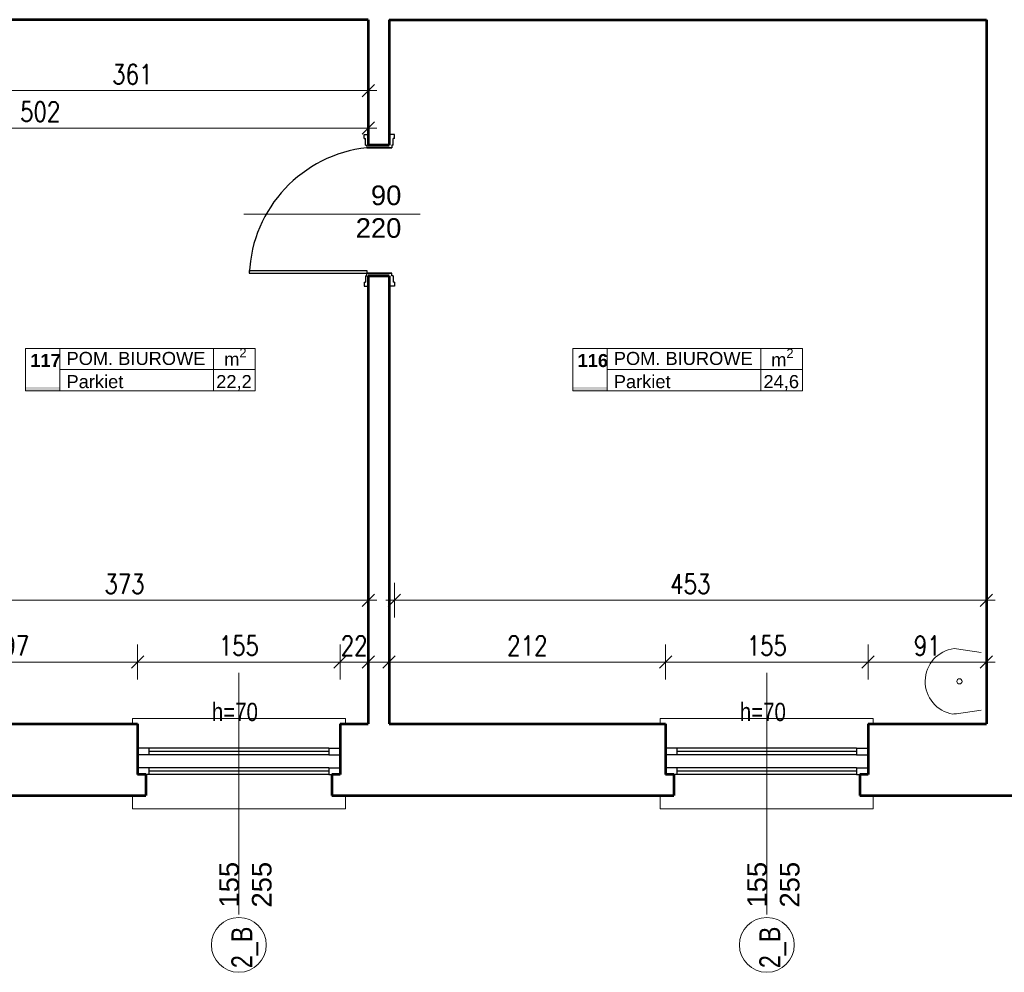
# Model space of a CAD drawing. Header units: millimetres. Extents: x 56977 to 67992, y 30187 to 42235.
# Tile 56 of 130: x 60410 to 61163, y 35191 to 35920. Entities that reach past the tile are written whole.
import ezdxf

# ---------------------------------------------------------------- set-up
doc = ezdxf.new("R2010")
doc.units = ezdxf.units.MM
doc.header["$MEASUREMENT"] = 0
doc.layers.get('0').update_dxf_attribs({"lineweight": 13})
doc.layers.get('DEFPOINTS').update_dxf_attribs({"lineweight": 13})
doc.layers.add('AI-OKNA', color=4, linetype='Continuous')
for name, color, linetype, lineweight in [('AI-OPISY', 3, 'Continuous', 13), ('AI_MURY', 40, 'Continuous', 53), ('AI_WIDOK', 8, 'Continuous', 13), ('Lines', 7, 'Continuous', 13), ('OPISY TABELKI', 30, 'Continuous', 13), ('WODA', 7, 'Continuous', 13), ('wymiary', 8, 'Continuous', 13)]:
    doc.layers.add(name, color=color, linetype=linetype, lineweight=lineweight)
doc.styles.add('GENERATED_STYLE_2', font='txt.shx')
doc.styles.get("Standard").update_dxf_attribs({"font": 'txt.shx'})
doc.styles.add('Style-ROMANS', font='ROMANS.shx')
doc.styles.add('WYMIAROWY-08', font='ROMANS.shx', dxfattribs={"width": 0.8})
doc.dimstyles.new('DYBY', dxfattribs={"dimscale": 100, "dimtxt": 0.15, "dimasz": 0.05, "dimexe": 0.05, "dimexo": 0.1, "dimgap": 0.05, "dimtad": 1, "dimdec": 0, "dimdsep": 46, "dimlunit": 5, "dimtxsty": 'WYMIAROWY-08', "dimblk": 'M_STRZ', "dimcen": 0.1, "dimse1": 1, "dimse2": 1, "dimclrd": 7, "dimclre": 7, "dimclrt": 1, "dimadec": 0, "dimazin": 0, "dimtfac": 1, "dimtdec": 0, "dimtmove": 2, "dimatfit": 3, "dimldrblk": 'M_STRZ', "dimfxl": 0, "dimtolj": 1, "dimarcsym": 0})

# ---------------------------------------------------------------- blocks, each defined once
blk = doc.blocks.new('A$C062C27A1')
at = {"layer": 'WODA'}
for p, q in [((0, 0), (-2.8, 18.76)), ((44, 0), (46.8, 18.76))]:
    blk.add_line(p, q, dxfattribs=at)
at = {"layer": 'WODA', "flags": 128}
for points in [[(44, 0), (47.07, 20.65, 0.865936), (-3, 21.5)], [(-3, 21.5, 0.037015), (-2.8, 18.76)], [(24, 16.5, 1), (20, 16.5, 1), (24, 16.5)]]:
    blk.add_lwpolyline(points, format="xyb", dxfattribs=at)
at = {"layer": 'WODA'}
blk.add_circle((22, 16.5), 2, dxfattribs=at)
blk = doc.blocks.new('M_STRZ')
for p, q in [((0, 2.66), (0, 0)), ((-1.33, 0), (1.33, 0)), ((-0.94, -0.94), (0.94, 0.94)), ((0, 0), (0, -2.66))]:
    blk.add_line(p, q)
blk = doc.blocks.new('*U992')
at = {"layer": 'DEFPOINTS', "color": 0}
for p in [(60315.54, 35920.07), (60676.54, 35920.07), (60676.54, 35865.78)]:
    blk.add_point(p, dxfattribs=at)
at = {"layer": 'wymiary', "color": 7, "lineweight": -2}
blk.add_line((60320.54, 35865.78), (60671.54, 35865.78), dxfattribs=at)
at = {"layer": 'wymiary', "color": 7, "lineweight": -2, "xscale": 5, "yscale": 5, "zscale": 5, "rotation": 180}
blk.add_blockref('M_STRZ', (60315.54, 35865.78), dxfattribs=at)
at = {"layer": 'wymiary', "color": 7, "lineweight": -2, "xscale": 5, "yscale": 5, "zscale": 5}
blk.add_blockref('M_STRZ', (60676.54, 35865.78), dxfattribs=at)
at = {"layer": 'wymiary', "color": 1, "insert": (60496.04, 35878.28), "char_height": 15, "attachment_point": 5, "style": 'WYMIAROWY-08'}
blk.add_mtext('361', dxfattribs=at)
blk = doc.blocks.new('*D2525')
at = {"layer": 'DEFPOINTS'}
for p in [(60315.54, 35920.07), (60676.54, 35920.07), (60676.54, 35865.78), (60479.7, 35853.28)]:
    blk.add_point(p, dxfattribs=at)
at = {"layer": 'wymiary', "color": 7}
blk.add_blockref('*U992', (0, 0), dxfattribs=at)
blk = doc.blocks.new('*U993')
at = {"layer": 'DEFPOINTS', "color": 0}
for p in [(60174.54, 35865.78), (60676.54, 35865.78), (60676.54, 35837.06)]:
    blk.add_point(p, dxfattribs=at)
at = {"layer": 'wymiary', "color": 7, "lineweight": -2}
blk.add_line((60179.54, 35837.06), (60671.54, 35837.06), dxfattribs=at)
at = {"layer": 'wymiary', "color": 7, "lineweight": -2, "xscale": 5, "yscale": 5, "zscale": 5, "rotation": 180}
blk.add_blockref('M_STRZ', (60174.54, 35837.06), dxfattribs=at)
at = {"layer": 'wymiary', "color": 7, "lineweight": -2, "xscale": 5, "yscale": 5, "zscale": 5}
blk.add_blockref('M_STRZ', (60676.54, 35837.06), dxfattribs=at)
at = {"layer": 'wymiary', "color": 1, "insert": (60425.54, 35849.56), "char_height": 15, "attachment_point": 5, "style": 'WYMIAROWY-08'}
blk.add_mtext('502', dxfattribs=at)
blk = doc.blocks.new('*D2526')
at = {"layer": 'DEFPOINTS'}
for p in [(60174.54, 35865.78), (60676.54, 35865.78), (60676.54, 35837.06), (60409.2, 35824.56)]:
    blk.add_point(p, dxfattribs=at)
at = {"layer": 'wymiary', "color": 7}
blk.add_blockref('*U993', (0, 0), dxfattribs=at)
blk = doc.blocks.new('*U994')
at = {"layer": 'DEFPOINTS', "color": 0}
for p in [(60696.54, 35920.07), (61149.54, 35920.07), (61149.54, 35475.62)]:
    blk.add_point(p, dxfattribs=at)
at = {"layer": 'wymiary', "color": 7, "lineweight": -2}
blk.add_line((60701.54, 35475.62), (61144.54, 35475.62), dxfattribs=at)
at = {"layer": 'wymiary', "color": 7, "lineweight": -2, "xscale": 5, "yscale": 5, "zscale": 5, "rotation": 180}
blk.add_blockref('M_STRZ', (60696.54, 35475.62), dxfattribs=at)
at = {"layer": 'wymiary', "color": 7, "lineweight": -2, "xscale": 5, "yscale": 5, "zscale": 5}
blk.add_blockref('M_STRZ', (61149.54, 35475.62), dxfattribs=at)
at = {"layer": 'wymiary', "color": 1, "insert": (60923.04, 35488.12), "char_height": 15, "attachment_point": 5, "style": 'WYMIAROWY-08'}
blk.add_mtext('453', dxfattribs=at)
blk = doc.blocks.new('*D2527')
at = {"layer": 'DEFPOINTS'}
for p in [(60696.54, 35920.07), (61149.54, 35920.07), (61149.54, 35475.62), (60906.7, 35463.12)]:
    blk.add_point(p, dxfattribs=at)
at = {"layer": 'wymiary', "color": 7}
blk.add_blockref('*U994', (0, 0), dxfattribs=at)
blk = doc.blocks.new('*U996')
at = {"layer": 'DEFPOINTS', "color": 0}
for p in [(60500.04, 35428.34), (60303.54, 35381.07), (60500.04, 35381.07)]:
    blk.add_point(p, dxfattribs=at)
at = {"layer": 'wymiary', "color": 7, "lineweight": -2}
blk.add_line((60308.54, 35428.34), (60495.04, 35428.34), dxfattribs=at)
at = {"layer": 'wymiary', "color": 7, "lineweight": -2, "xscale": 5, "yscale": 5, "zscale": 5, "rotation": 180}
blk.add_blockref('M_STRZ', (60303.54, 35428.34), dxfattribs=at)
at = {"layer": 'wymiary', "color": 7, "lineweight": -2, "xscale": 5, "yscale": 5, "zscale": 5}
blk.add_blockref('M_STRZ', (60500.04, 35428.34), dxfattribs=at)
at = {"layer": 'wymiary', "color": 1, "insert": (60401.79, 35440.84), "char_height": 15, "attachment_point": 5, "style": 'WYMIAROWY-08'}
blk.add_mtext('197', dxfattribs=at)
blk = doc.blocks.new('*D2529')
at = {"layer": 'DEFPOINTS'}
for p in [(60386.31, 35440.84), (60500.04, 35428.34), (60303.54, 35381.07), (60500.04, 35381.07)]:
    blk.add_point(p, dxfattribs=at)
at = {"layer": 'wymiary', "color": 7}
blk.add_blockref('*U996', (0, 0), dxfattribs=at)
blk = doc.blocks.new('*U997')
at = {"layer": 'DEFPOINTS', "color": 0}
for p in [(60655.04, 35428.34), (60500.04, 35381.07), (60655.04, 35381.07)]:
    blk.add_point(p, dxfattribs=at)
at = {"layer": 'wymiary', "color": 7, "lineweight": -2}
blk.add_line((60505.04, 35428.34), (60650.04, 35428.34), dxfattribs=at)
at = {"layer": 'wymiary', "color": 7, "lineweight": -2, "xscale": 5, "yscale": 5, "zscale": 5, "rotation": 180}
blk.add_blockref('M_STRZ', (60500.04, 35428.34), dxfattribs=at)
at = {"layer": 'wymiary', "color": 7, "lineweight": -2, "xscale": 5, "yscale": 5, "zscale": 5}
blk.add_blockref('M_STRZ', (60655.04, 35428.34), dxfattribs=at)
at = {"layer": 'wymiary', "color": 1, "insert": (60577.54, 35440.84), "char_height": 15, "attachment_point": 5, "style": 'WYMIAROWY-08'}
blk.add_mtext('155', dxfattribs=at)
blk = doc.blocks.new('*D2530')
at = {"layer": 'DEFPOINTS'}
for p in [(60562.06, 35440.84), (60655.04, 35428.34), (60500.04, 35381.07), (60655.04, 35381.07)]:
    blk.add_point(p, dxfattribs=at)
at = {"layer": 'wymiary', "color": 7}
blk.add_blockref('*U997', (0, 0), dxfattribs=at)
blk = doc.blocks.new('*U998')
at = {"layer": 'DEFPOINTS', "color": 0}
for p in [(60676.54, 35428.34), (60655.04, 35381.07), (60676.54, 35381.07)]:
    blk.add_point(p, dxfattribs=at)
at = {"layer": 'wymiary', "color": 7, "lineweight": -2}
for p, q in [((60650.04, 35428.34), (60645.04, 35428.34)), ((60655.04, 35428.34), (60676.54, 35428.34)), ((60681.54, 35428.34), (60686.54, 35428.34))]:
    blk.add_line(p, q, dxfattribs=at)
at = {"layer": 'wymiary', "color": 7, "lineweight": -2, "xscale": 5, "yscale": 5, "zscale": 5}
blk.add_blockref('M_STRZ', (60655.04, 35428.34), dxfattribs=at)
at = {"layer": 'wymiary', "color": 7, "lineweight": -2, "xscale": 5, "yscale": 5, "zscale": 5, "rotation": 180}
blk.add_blockref('M_STRZ', (60676.54, 35428.34), dxfattribs=at)
at = {"layer": 'wymiary', "color": 1, "insert": (60665.79, 35440.84), "char_height": 15, "attachment_point": 5, "style": 'WYMIAROWY-08'}
blk.add_mtext('22', dxfattribs=at)
blk = doc.blocks.new('*D2531')
at = {"layer": 'DEFPOINTS'}
for p in [(60655.16, 35440.84), (60676.54, 35428.34), (60655.04, 35381.07), (60676.54, 35381.07)]:
    blk.add_point(p, dxfattribs=at)
at = {"layer": 'wymiary', "color": 7}
blk.add_blockref('*U998', (0, 0), dxfattribs=at)
blk = doc.blocks.new('*U1002')
at = {"layer": 'DEFPOINTS', "color": 0}
for p in [(60904.04, 35428.34), (60692.54, 35381.07), (60904.04, 35381.07)]:
    blk.add_point(p, dxfattribs=at)
at = {"layer": 'wymiary', "color": 7, "lineweight": -2}
blk.add_line((60697.54, 35428.34), (60899.04, 35428.34), dxfattribs=at)
at = {"layer": 'wymiary', "color": 7, "lineweight": -2, "xscale": 5, "yscale": 5, "zscale": 5, "rotation": 180}
blk.add_blockref('M_STRZ', (60692.54, 35428.34), dxfattribs=at)
at = {"layer": 'wymiary', "color": 7, "lineweight": -2, "xscale": 5, "yscale": 5, "zscale": 5}
blk.add_blockref('M_STRZ', (60904.04, 35428.34), dxfattribs=at)
at = {"layer": 'wymiary', "color": 1, "insert": (60798.29, 35440.84), "char_height": 15, "attachment_point": 5, "style": 'WYMIAROWY-08'}
blk.add_mtext('212', dxfattribs=at)
blk = doc.blocks.new('*D2535')
at = {"layer": 'DEFPOINTS'}
for p in [(60781.95, 35440.84), (60904.04, 35428.34), (60692.54, 35381.07), (60904.04, 35381.07)]:
    blk.add_point(p, dxfattribs=at)
at = {"layer": 'wymiary', "color": 7}
blk.add_blockref('*U1002', (0, 0), dxfattribs=at)
blk = doc.blocks.new('*U1003')
at = {"layer": 'DEFPOINTS', "color": 0}
for p in [(61059.04, 35428.34), (60904.04, 35381.07), (61059.04, 35381.07)]:
    blk.add_point(p, dxfattribs=at)
at = {"layer": 'wymiary', "color": 7, "lineweight": -2}
blk.add_line((60909.04, 35428.34), (61054.04, 35428.34), dxfattribs=at)
at = {"layer": 'wymiary', "color": 7, "lineweight": -2, "xscale": 5, "yscale": 5, "zscale": 5, "rotation": 180}
blk.add_blockref('M_STRZ', (60904.04, 35428.34), dxfattribs=at)
at = {"layer": 'wymiary', "color": 7, "lineweight": -2, "xscale": 5, "yscale": 5, "zscale": 5}
blk.add_blockref('M_STRZ', (61059.04, 35428.34), dxfattribs=at)
at = {"layer": 'wymiary', "color": 1, "insert": (60981.54, 35440.84), "char_height": 15, "attachment_point": 5, "style": 'WYMIAROWY-08'}
blk.add_mtext('155', dxfattribs=at)
blk = doc.blocks.new('*D2536')
at = {"layer": 'DEFPOINTS'}
for p in [(60966.06, 35440.84), (61059.04, 35428.34), (60904.04, 35381.07), (61059.04, 35381.07)]:
    blk.add_point(p, dxfattribs=at)
at = {"layer": 'wymiary', "color": 7}
blk.add_blockref('*U1003', (0, 0), dxfattribs=at)
blk = doc.blocks.new('*U1004')
at = {"layer": 'DEFPOINTS', "color": 0}
for p in [(61149.54, 35428.34), (61059.04, 35381.07), (61149.54, 35381.07)]:
    blk.add_point(p, dxfattribs=at)
at = {"layer": 'wymiary', "color": 7, "lineweight": -2}
blk.add_line((61064.04, 35428.34), (61144.54, 35428.34), dxfattribs=at)
at = {"layer": 'wymiary', "color": 7, "lineweight": -2, "xscale": 5, "yscale": 5, "zscale": 5, "rotation": 180}
blk.add_blockref('M_STRZ', (61059.04, 35428.34), dxfattribs=at)
at = {"layer": 'wymiary', "color": 7, "lineweight": -2, "xscale": 5, "yscale": 5, "zscale": 5}
blk.add_blockref('M_STRZ', (61149.54, 35428.34), dxfattribs=at)
at = {"layer": 'wymiary', "color": 1, "insert": (61104.29, 35440.84), "char_height": 15, "attachment_point": 5, "style": 'WYMIAROWY-08'}
blk.add_mtext('91', dxfattribs=at)
blk = doc.blocks.new('*D2537')
at = {"layer": 'DEFPOINTS'}
for p in [(61093.66, 35440.84), (61149.54, 35428.34), (61059.04, 35381.07), (61149.54, 35381.07)]:
    blk.add_point(p, dxfattribs=at)
at = {"layer": 'wymiary', "color": 7}
blk.add_blockref('*U1004', (0, 0), dxfattribs=at)
blk = doc.blocks.new('*U1418')
at = {"layer": 'DEFPOINTS', "color": 0}
for p in [(60676.54, 35475.62), (60303.54, 35428.34), (60676.54, 35428.34)]:
    blk.add_point(p, dxfattribs=at)
at = {"layer": 'wymiary', "color": 7, "lineweight": -2}
blk.add_line((60308.54, 35475.62), (60671.54, 35475.62), dxfattribs=at)
at = {"layer": 'wymiary', "color": 7, "lineweight": -2, "xscale": 5, "yscale": 5, "zscale": 5, "rotation": 180}
blk.add_blockref('M_STRZ', (60303.54, 35475.62), dxfattribs=at)
at = {"layer": 'wymiary', "color": 7, "lineweight": -2, "xscale": 5, "yscale": 5, "zscale": 5}
blk.add_blockref('M_STRZ', (60676.54, 35475.62), dxfattribs=at)
at = {"layer": 'wymiary', "color": 1, "insert": (60490.04, 35488.12), "char_height": 15, "attachment_point": 5, "style": 'WYMIAROWY-08'}
blk.add_mtext('373', dxfattribs=at)
blk = doc.blocks.new('*D2949')
at = {"layer": 'DEFPOINTS'}
for p in [(60473.7, 35488.12), (60676.54, 35475.62), (60303.54, 35428.34), (60676.54, 35428.34)]:
    blk.add_point(p, dxfattribs=at)
at = {"layer": 'wymiary', "color": 7}
blk.add_blockref('*U1418', (0, 0), dxfattribs=at)

msp = doc.modelspace()

# ---------------------------------------------------------------- hatches: boundary and pattern name
at = {"layer": 'OPISY TABELKI', "extrusion": (0, 0, -1)}
for points in [[(-60440.64, 35636.04), (-60440.64, 35639), (-60414.29, 35639), (-60414.29, 35636.04)], [(-60859.41, 35636.04), (-60859.41, 35639), (-60833.06, 35639), (-60833.06, 35636.04)]]:
    msp.add_hatch(color=256, dxfattribs=at).paths.add_polyline_path(points, flags=16)

# ---------------------------------------------------------------- linework, layer by layer
at = {"layer": 'AI-OKNA'}
for p, q in [((60673.54, 35832.07), (60677.54, 35832.07)), ((60673.54, 35829.07), (60673.54, 35832.07)), ((60673.54, 35829.07), (60673.54, 35832.07)), ((60673.54, 35832.07), (60677.54, 35832.07)), ((60673.54, 35829.07), (60674.54, 35829.07)), ((60673.54, 35829.07), (60674.54, 35829.07)), ((60674.54, 35824.07), (60674.54, 35829.07)), ((60674.54, 35824.07), (60674.54, 35829.07)), ((60696.54, 35832.07), (60692.54, 35832.07)), ((60696.54, 35832.07), (60692.54, 35832.07)), ((60695.54, 35824.07), (60695.54, 35829.07)), ((60696.54, 35829.07), (60695.54, 35829.07)), ((60695.54, 35824.07), (60695.54, 35829.07)), ((60696.54, 35829.07), (60695.54, 35829.07)), ((60696.54, 35829.07), (60696.54, 35832.07)), ((60696.54, 35829.07), (60696.54, 35832.07)), ((60674.54, 35824.07), (60675.54, 35824.07)), ((60674.54, 35824.07), (60675.54, 35824.07)), ((60675.54, 35824.07), (60675.54, 35822.07)), ((60675.54, 35824.07), (60675.54, 35822.07)), ((60694.54, 35822.07), (60675.54, 35822.07)), ((60675.54, 35822.07), (60694.54, 35822.07)), ((60694.54, 35824.07), (60694.54, 35822.07)), ((60695.54, 35824.07), (60694.54, 35824.07)), ((60694.54, 35824.07), (60694.54, 35822.07)), ((60695.54, 35824.07), (60694.54, 35824.07)), ((60585.54, 35728.07), (60585.54, 35726.07)), ((60585.54, 35728.07), (60675.54, 35728.07)), ((60675.54, 35728.07), (60675.54, 35726.07)), ((60585.54, 35726.07), (60675.54, 35726.07)), ((60674.54, 35724.07), (60675.54, 35724.07)), ((60674.54, 35724.07), (60674.54, 35719.07)), ((60674.54, 35724.07), (60675.54, 35724.07)), ((60674.54, 35724.07), (60674.54, 35719.07)), ((60675.54, 35724.07), (60675.54, 35726.07)), ((60694.54, 35726.07), (60675.54, 35726.07)), ((60675.54, 35726.07), (60694.54, 35726.07)), ((60675.54, 35724.07), (60675.54, 35726.07)), ((60694.54, 35724.07), (60694.54, 35726.07)), ((60694.54, 35724.07), (60694.54, 35726.07)), ((60695.54, 35724.07), (60694.54, 35724.07)), ((60695.54, 35724.07), (60694.54, 35724.07)), ((60695.54, 35724.07), (60695.54, 35719.07)), ((60695.54, 35724.07), (60695.54, 35719.07)), ((60673.54, 35719.07), (60674.54, 35719.07)), ((60673.54, 35719.07), (60673.54, 35716.07)), ((60673.54, 35719.07), (60674.54, 35719.07)), ((60673.54, 35719.07), (60673.54, 35716.07)), ((60673.54, 35716.07), (60677.54, 35716.07)), ((60673.54, 35716.07), (60677.54, 35716.07)), ((60696.54, 35716.07), (60692.54, 35716.07)), ((60696.54, 35716.07), (60692.54, 35716.07)), ((60696.54, 35719.07), (60695.54, 35719.07)), ((60696.54, 35719.07), (60695.54, 35719.07)), ((60696.54, 35719.07), (60696.54, 35716.07)), ((60696.54, 35719.07), (60696.54, 35716.07)), ((60513.79, 35362.32), (60500.04, 35362.32)), ((60508.79, 35362.32), (60508.79, 35357.32)), ((60646.29, 35359.82), (60508.79, 35359.82)), ((60646.29, 35362.32), (60513.79, 35362.32)), ((60646.29, 35362.32), (60655.04, 35362.32)), ((60646.29, 35362.32), (60646.29, 35357.32)), ((60917.79, 35362.32), (60904.04, 35362.32)), ((60912.79, 35362.32), (60912.79, 35357.32)), ((61050.29, 35359.82), (60912.79, 35359.82)), ((61050.29, 35362.32), (60917.79, 35362.32)), ((61050.29, 35362.32), (61059.04, 35362.32)), ((61050.29, 35362.32), (61050.29, 35357.32)), ((60513.79, 35357.32), (60500.04, 35357.32)), ((60646.29, 35357.32), (60513.79, 35357.32)), ((60646.29, 35357.32), (60655.04, 35357.32)), ((60917.79, 35357.32), (60904.04, 35357.32)), ((61050.29, 35357.32), (60917.79, 35357.32)), ((61050.29, 35357.32), (61059.04, 35357.32)), ((60513.79, 35347.32), (60500.04, 35347.32)), ((60508.79, 35347.32), (60508.79, 35342.32)), ((60646.29, 35344.82), (60508.79, 35344.82)), ((60646.29, 35347.32), (60513.79, 35347.32)), ((60646.29, 35347.32), (60655.04, 35347.32)), ((60646.29, 35347.32), (60646.29, 35342.32)), ((60917.79, 35347.32), (60904.04, 35347.32)), ((60912.79, 35347.32), (60912.79, 35342.32)), ((61050.29, 35344.82), (60912.79, 35344.82)), ((61050.29, 35347.32), (60917.79, 35347.32)), ((61050.29, 35347.32), (61059.04, 35347.32)), ((61050.29, 35347.32), (61050.29, 35342.32)), ((60513.79, 35342.32), (60506.29, 35342.32)), ((60646.29, 35342.32), (60513.79, 35342.32)), ((60646.29, 35342.32), (60648.79, 35342.32)), ((60917.79, 35342.32), (60910.29, 35342.32)), ((61050.29, 35342.32), (60917.79, 35342.32)), ((61050.29, 35342.32), (61052.79, 35342.32))]:
    msp.add_line(p, q, dxfattribs=at)
msp.add_arc((60686.64, 35721.47), 101.21, 96.30069, 177.39453, dxfattribs=at)
at = {"layer": 'AI-OPISY'}
for p, q in [((60716.35, 35771.07), (60581.46, 35771.07)), ((60577.54, 35235.03), (60577.54, 35420.11)), ((60981.54, 35235.03), (60981.54, 35420.11))]:
    msp.add_line(p, q, dxfattribs=at)
for centre in [(60577.54, 35211.8), (60981.54, 35211.8)]:
    msp.add_circle(centre, 21, dxfattribs=at)
at = {"layer": 'AI_MURY'}
for p, q in [((60676.54, 35920.07), (60315.54, 35920.07)), ((60676.54, 35920.07), (60676.54, 35824.07)), ((60692.54, 35920.07), (60692.54, 35824.07)), ((60692.54, 35920.07), (61149.54, 35920.07)), ((61149.54, 35920.07), (61149.54, 35446.07)), ((60676.54, 35824.07), (60692.54, 35824.07)), ((60676.54, 35824.07), (60692.54, 35824.07)), ((60692.54, 35824.07), (60677.54, 35824.07)), ((60677.54, 35824.07), (60692.54, 35824.07)), ((60676.54, 35724.07), (60676.54, 35381.07)), ((60692.54, 35724.07), (60676.54, 35724.07)), ((60676.54, 35724.07), (60692.54, 35724.07)), ((60677.54, 35724.07), (60692.54, 35724.07)), ((60692.54, 35724.07), (60677.54, 35724.07)), ((60692.54, 35724.07), (60692.54, 35381.07)), ((61149.54, 35446.07), (61149.54, 35381.07)), ((60303.54, 35381.07), (60500.04, 35381.07)), ((60500.04, 35381.07), (60500.04, 35342.32)), ((60655.04, 35381.07), (60655.04, 35342.32)), ((60655.04, 35381.07), (60676.54, 35381.07)), ((60692.54, 35381.07), (60904.04, 35381.07)), ((60904.04, 35381.07), (60904.04, 35342.32)), ((61059.04, 35381.07), (61059.04, 35342.32)), ((61059.04, 35381.07), (61149.54, 35381.07)), ((60506.29, 35342.32), (60500.04, 35342.32)), ((60506.29, 35342.32), (60506.29, 35326.07)), ((60655.04, 35342.32), (60648.79, 35342.32)), ((60648.79, 35342.32), (60648.79, 35326.07)), ((60910.29, 35342.32), (60904.04, 35342.32)), ((60910.29, 35342.32), (60910.29, 35326.07)), ((61059.04, 35342.32), (61052.79, 35342.32)), ((61052.79, 35342.32), (61052.79, 35326.07)), ((60242.29, 35326.07), (60506.29, 35326.07)), ((60648.79, 35326.07), (60910.29, 35326.07)), ((61052.79, 35326.07), (61302.42, 35326.07))]:
    msp.add_line(p, q, dxfattribs=at)
at = {"layer": 'AI_WIDOK', "color": 251, "linetype": 'Continuous'}
for p, q in [((60496.04, 35316.07), (60496.04, 35326.07)), ((60659.04, 35316.07), (60659.04, 35326.07)), ((60900.04, 35316.07), (60900.04, 35326.07)), ((61063.04, 35316.07), (61063.04, 35326.07)), ((60496.04, 35316.07), (60659.04, 35316.07)), ((60900.04, 35316.07), (61063.04, 35316.07))]:
    msp.add_line(p, q, dxfattribs=at)
at = {"layer": 'Lines', "color": 251, "linetype": 'Continuous'}
for p, q in [((60659.04, 35385.07), (60496.04, 35385.07)), ((60496.04, 35381.07), (60496.04, 35385.07)), ((60659.04, 35381.07), (60659.04, 35385.07)), ((61063.04, 35385.07), (60900.04, 35385.07)), ((60900.04, 35381.07), (60900.04, 35385.07)), ((61063.04, 35381.07), (61063.04, 35385.07))]:
    msp.add_line(p, q, dxfattribs=at)
at = {"layer": 'OPISY TABELKI'}
for p, q in [((60414.29, 35668.3), (60589.98, 35668.3)), ((60414.29, 35668.3), (60414.29, 35636.04)), ((60440.64, 35668.3), (60440.64, 35636.04)), ((60558.2, 35668.3), (60558.2, 35636.04)), ((60589.98, 35668.3), (60589.98, 35636.04)), ((60833.06, 35668.3), (61008.75, 35668.3)), ((60833.06, 35668.3), (60833.06, 35636.04)), ((60859.41, 35668.3), (60859.41, 35636.04)), ((60976.96, 35668.3), (60976.96, 35636.04)), ((61008.75, 35668.3), (61008.75, 35636.04)), ((60440.64, 35652.17), (60589.98, 35652.17)), ((60859.41, 35652.17), (61008.75, 35652.17)), ((60414.29, 35636.04), (60589.98, 35636.04)), ((60833.06, 35636.04), (61008.75, 35636.04))]:
    msp.add_line(p, q, dxfattribs=at)

# ---------------------------------------------------------------- block references
at = {"layer": 'AI_WIDOK', "color": 7, "linetype": 'ByBlock', "lineweight": 13, "rotation": 90}
msp.add_blockref('A$C062C27A1', (61145.46, 35391.54), dxfattribs=at)

# ---------------------------------------------------------------- texts
at = {"layer": 'AI-OPISY', "insert": (60701.9, 35793.11), "char_height": 15, "width": 45.2902, "attachment_point": 3}
msp.add_mtext('\\fArial|b0|i0|c238|p39;90\\P220', dxfattribs=at)
at = {"layer": 'AI-OPISY', "char_height": 14, "attachment_point": 7, "line_spacing_factor": 0.722892, "style": 'WYMIAROWY-08'}
for insert in [(60556.89, 35382.92), (60960.89, 35382.92)]:
    msp.add_mtext('\\fArial|b0|i0|c238|p39;h=70', dxfattribs=dict(at, insert=insert))
at = {"layer": 'AI-OPISY', "char_height": 15, "width": 45.2902, "attachment_point": 8, "rotation": 90}
for insert in [(60602.75, 35257.86), (61006.75, 35257.86)]:
    msp.add_mtext('\\fArial|b0|i0|c238|p39;155\\P255', dxfattribs=dict(at, insert=insert))
at = {"layer": 'AI-OPISY', "char_height": 16, "width": 20.64, "attachment_point": 7, "rotation": 90, "style": 'WYMIAROWY-08'}
for insert in [(60592.43, 35193.99), (60996.43, 35193.99)]:
    msp.add_mtext('\\fArial|b0|i0|c238|p39;2_B', dxfattribs=dict(at, insert=insert))
at = {"layer": 'OPISY TABELKI', "color": 7, "char_height": 10, "width": 168.6591, "attachment_point": 1, "style": 'GENERATED_STYLE_2'}
for s, insert in [('\\A1;\\fArial|b0|i0|c238|p39;m\\H7.000000;\\S2^  ;', (60566.33, 35668.57)), ('\\A1;\\fArial|b0|i0|c238|p39;m\\H7.000000;\\S2^  ;', (60984.92, 35668.16)), ('\\fArial|b1|i0|c238|p39;117', (60417.98, 35664.13)), ('\\fArial|b0|i0|c238|p39;POM. BIUROWE       ', (60445.67, 35665.74)), ('\\fArial|b1|i0|c238|p39;116', (60836.74, 35664.13)), ('\\fArial|b0|i0|c238|p39;POM. BIUROWE       ', (60864.44, 35665.74)), ('\\fArial|b0|i0|c238|p39;Parkiet          ', (60445.67, 35648.01)), ('\\fArial|b0|i0|c238|p39;22,2     ', (60560.23, 35648.01)), ('\\fArial|b0|i0|c238|p39;Parkiet          ', (60864.44, 35648.01)), ('\\fArial|b0|i0|c238|p39;24,6           ', (60979, 35648.01))]:
    msp.add_mtext(s, dxfattribs=dict(at, insert=insert))

# ---------------------------------------------------------------- dimensions: what is measured, and where the dimension line sits
at = {"layer": 'wymiary', "color": 7}
for base, p1, p2, picture, middle in [((60676.54, 35865.78), (60315.54, 35920.07), (60676.54, 35920.07), '*D2525', (60479.7, 35853.28)), ((61149.54, 35475.62), (60696.54, 35920.07), (61149.54, 35920.07), '*D2527', (60906.7, 35463.12)), ((60676.54, 35837.06), (60174.54, 35865.78), (60676.54, 35865.78), '*D2526', (60409.2, 35824.56)), ((60655.04, 35428.34), (60500.04, 35381.07), (60655.04, 35381.07), '*D2530', (60562.06, 35440.84)), ((60676.53528189, 35428.34376035), (60655.03528189, 35381.06829895), (60676.53528189, 35381.06829895), '*D2531', (60655.16385332, 35440.84376035)), ((61059.04, 35428.34), (60904.04, 35381.07), (61059.04, 35381.07), '*D2536', (60966.06, 35440.84)), ((61149.53528189, 35428.34376035), (61059.03528189, 35381.06829895), (61149.53528189, 35381.06829895), '*D2537', (61093.66385332, 35440.84376035))]:
    dim = msp.add_linear_dim(base=base, p1=p1, p2=p2, dimstyle='DYBY', override={"dimtad": 0, "dimtxsty": 'Style-ROMANS', "dimcen": 0.001, "dimclrd": 0, "dimclre": 0}, dxfattribs=at)
    dim.commit()
    dim.dimension.update_dxf_attribs({"geometry": picture, "text_midpoint": middle, "dimtype": 128})
for base, p1, p2, picture, middle in [((60676.54, 35475.62), (60303.54, 35428.34), (60676.54, 35428.34), '*D2949', (60473.7, 35488.12)), ((60500.03528189, 35428.34376035), (60303.53528189, 35381.06829895), (60500.03528189, 35381.06829895), '*D2529', (60386.30671046, 35440.84376035)), ((60904.03528189, 35428.34376035), (60692.53528189, 35381.06829895), (60904.03528189, 35381.06829895), '*D2535', (60781.94956761, 35440.84376035))]:
    dim = msp.add_linear_dim(base=base, p1=p1, p2=p2, angle=0, dimstyle='DYBY', override={"dimtad": 0, "dimtxsty": 'Style-ROMANS', "dimcen": 0.001, "dimclrd": 0, "dimclre": 0}, dxfattribs=at)
    dim.commit()
    dim.dimension.update_dxf_attribs({"geometry": picture, "text_midpoint": middle, "dimtype": 128})

doc.saveas('drawing.dxf')
